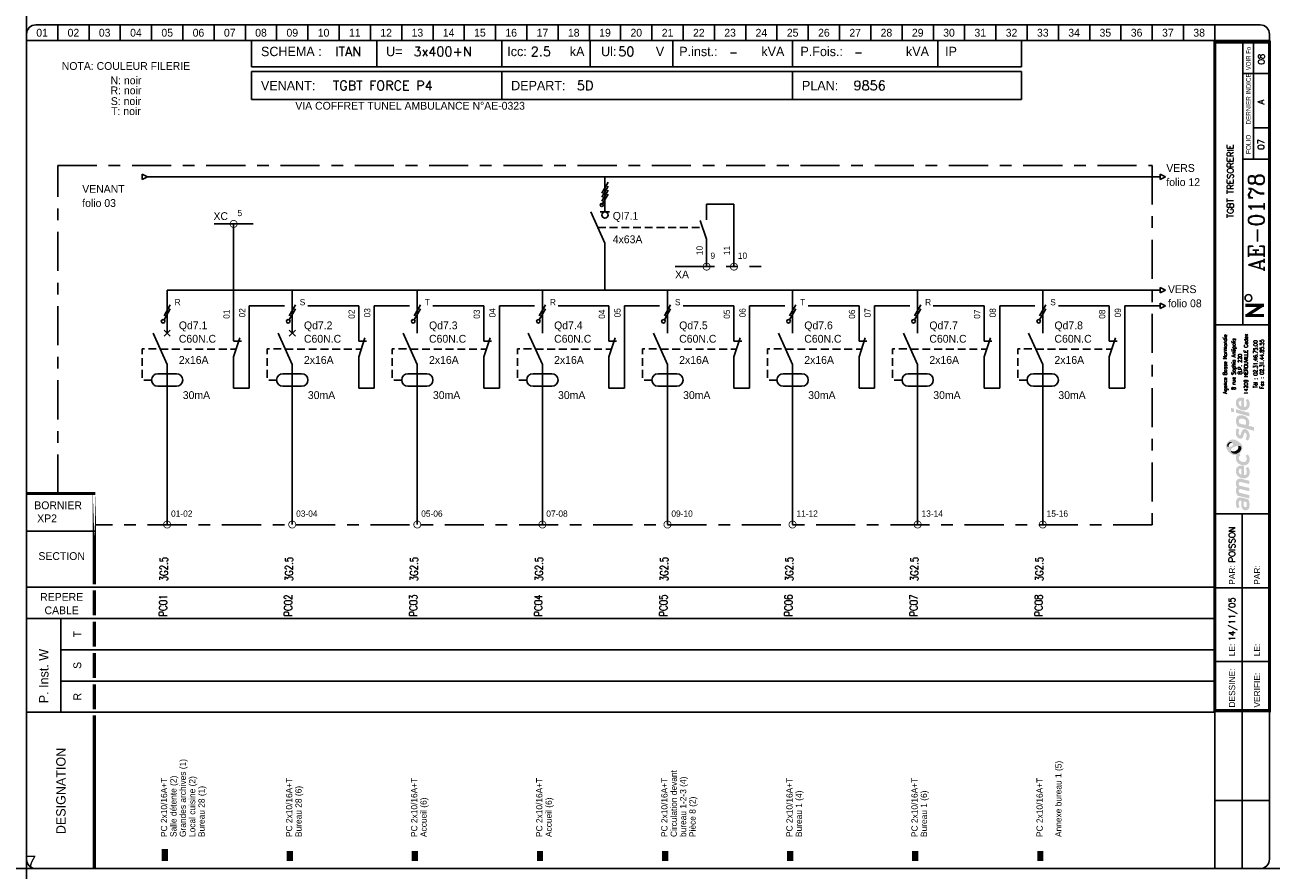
# Model space of a CAD drawing. Header units: millimetres. Extents: x 0 to 4898, y -1200 to 270.
# Tile 30 of 34: x 3500 to 3898, y 0 to 270. Entities that reach past the tile are written whole.
import ezdxf
from ezdxf.enums import TextEntityAlignment as Align

# ---------------------------------------------------------------- set-up
doc = ezdxf.new("R2010")
doc.units = ezdxf.units.MM
doc.header["$LTSCALE"] = 25
for name, pattern in [('AXES', [0.95, 0.5, -0.15, 0.15, -0.15]), ('CONTINU', [0]), ('DISCONTINU', [0.15, 0.1, -0.05])]:
    doc.linetypes.add(name, pattern=pattern)
doc.layers.get('0').update_dxf_attribs({"linetype": 'CONTINUOUS'})
doc.layers.get('Defpoints').update_dxf_attribs({"linetype": 'CONTINUOUS'})
for name, color, linetype in [('POINTILLE', 5, 'DISCONTINU'), ('TEXTE', 92, 'CONTINU'), ('TRAIAXE', 6, 'AXES'), ('TRAIFIN', 1, 'CONTINU'), ('TRAIGROS', 40, 'CONTINU'), ('TRAIMOY', 150, 'CONTINU')]:
    doc.layers.add(name, color=color, linetype=linetype)
doc.styles.add('ROMANC', font='romanc')
doc.styles.add('ROMANS8', font='ROMANS8.shx')
doc.styles.add('T1', font='arial.ttf')
doc.styles.add('TEXTE', font='txt8', dxfattribs={"height": 2.5})
doc.styles.add('TXT', font='txt', dxfattribs={"width": 0.8})

# ---------------------------------------------------------------- blocks, each defined once
blk = doc.blocks.new('CART')
at = {"layer": 'TEXTE', "color": 7}
for p, q in [((72.02, 264.91), (72.02, 256.49)), ((112.02, 264.91), (112.02, 256.49)), ((152.02, 264.91), (152.02, 256.49)), ((180.26, 264.91), (180.26, 256.49)), ((206.73, 264.91), (206.73, 256.49)), ((244.98, 264.91), (244.98, 256.49)), ((291.46, 264.91), (291.46, 256.49)), ((318.22, 264.91), (318.22, 256.49)), ((318.22, 256.49), (72.02, 256.49)), ((72, 255), (318.25, 255)), ((72, 246), (72, 255)), ((152, 255), (152, 246)), ((245, 255), (245, 246)), ((318.25, 255), (318.25, 246)), ((318.25, 246), (72, 246)), ((11.02, 79.91), (11.02, 49.91))]:
    blk.add_line(p, q, dxfattribs=at)
at = {"layer": 'TEXTE', "color": 7, "const_width": 1}
for points in [[(395.77, 180.16), (389.77, 180.16)], [(390.27, 176.91), (395.27, 180.16)], [(395.77, 176.91), (389.77, 176.91)]]:
    blk.add_lwpolyline(points, dxfattribs=at)
at = {"layer": 'TEXTE', "color": 7}
blk.add_circle((390.78, 182.5), 1.08, dxfattribs=at)
at = {"layer": 'TRAIAXE', "color": 6}
for p, q in [((10.02, 224.91), (360.02, 224.91)), ((10.02, 119.91), (10.02, 224.91)), ((360.02, 224.91), (360.02, 109.91)), ((360.02, 109.91), (22.02, 109.91))]:
    blk.add_line(p, q, dxfattribs=at)
at = {"layer": 'TRAIFIN', "color": 7}
for p, q in [((10.02, 269.91), (10.02, 264.91)), ((20.02, 269.91), (20.02, 264.91)), ((30.02, 269.91), (30.02, 264.91)), ((40.02, 269.91), (40.02, 264.91)), ((50.02, 269.91), (50.02, 264.91)), ((60.02, 269.91), (60.02, 264.91)), ((70.02, 269.91), (70.02, 264.91)), ((80.02, 269.91), (80.02, 264.91)), ((90.02, 269.91), (90.02, 264.91)), ((100.02, 269.91), (100.02, 264.91)), ((110.02, 269.91), (110.02, 264.91)), ((120.02, 269.91), (120.02, 264.91)), ((130.02, 269.91), (130.02, 264.91)), ((140.02, 269.91), (140.02, 264.91)), ((150.02, 269.91), (150.02, 264.91)), ((160.02, 269.91), (160.02, 264.91)), ((170.02, 269.91), (170.02, 264.91)), ((180.02, 269.91), (180.02, 264.91)), ((190.02, 269.91), (190.02, 264.91)), ((200.02, 269.91), (200.02, 264.91)), ((210.02, 269.91), (210.02, 264.91)), ((220.02, 269.91), (220.02, 264.91)), ((230.02, 269.91), (230.02, 264.91)), ((240.02, 269.91), (240.02, 264.91)), ((250.02, 269.91), (250.02, 264.91)), ((260.02, 269.91), (260.02, 264.91)), ((270.02, 269.91), (270.02, 264.91)), ((280.02, 269.91), (280.02, 264.91)), ((290.02, 269.91), (290.02, 264.91)), ((300.02, 269.91), (300.02, 264.91)), ((310.02, 269.91), (310.02, 264.91)), ((320.02, 269.91), (320.02, 264.91)), ((330.02, 269.91), (330.02, 264.91)), ((340.02, 269.91), (340.02, 264.91)), ((350.02, 269.91), (350.02, 264.91)), ((360.02, 269.91), (360.02, 264.91)), ((370.02, 269.91), (370.02, 264.91)), ((380.02, 269.91), (380.02, 264.91)), ((392.43, 226.95), (392.43, 264.41)), ((392.43, 237), (396.98, 237))]:
    blk.add_line(p, q, dxfattribs=at)
at = {"layer": 'TRAIGROS', "color": 7}
for p, q in [((3.02, 269.91), (394.52, 269.91)), ((0.02, 266.91), (0.02, 264.91)), ((397.52, 264.91), (0.02, 264.91)), ((397.52, 264.91), (0.02, 264.91)), ((0.02, 264.91), (0.02, 2.91)), ((389.02, 173.91), (389.02, 264.41)), ((397.52, 266.91), (397.52, 264.91)), ((397.52, 2.91), (397.52, 264.91)), ((389.02, 254.41), (397.02, 254.41)), ((389.02, 226.92), (397.02, 226.92)), ((380.02, 173.91), (397.52, 173.91)), ((380.02, 113.43), (397.53, 113.43)), ((0.02, 107.91), (22.02, 107.91)), ((0.02, 89.91), (380.02, 89.91)), ((11.02, 79.91), (0.02, 79.91)), ((11.02, 79.91), (380.02, 79.91)), ((11.02, 69.91), (380.02, 69.91)), ((11.02, 59.91), (380.02, 59.91)), ((0.02, 49.91), (380.02, 49.91)), ((380.02, -0.12), (380.02, 50.43)), ((3.02, -0.09), (394.52, -0.09))]:
    blk.add_line(p, q, dxfattribs=at)
for points, const_width in [([(380.02, 264.41), (380.02, 50.43), (397.52, 50.43), (397.52, 264.41), (380.02, 264.41)], 1), ([(0.02, 119.91), (22.02, 119.91)], 1), ([(21.73, 88.91), (21.73, 80.91)], 1), ([(21.73, 78.91), (21.73, 70.91)], 1), ([(21.73, 68.91), (21.73, 60.91)], 1), ([(21.73, 58.91), (21.73, 50.91)], 1), ([(21.73, 48.91), (21.73, 43.38)], 1), ([(21.73, 43.38), (21.73, -0.09)], 1), ([(44.23, 6.14), (44.23, 2.27)], 2), ([(84.23, 5.5), (84.23, 2.27)], 2), ([(124.23, 5.5), (124.23, 2.27)], 2), ([(164.23, 5.5), (164.23, 2.27)], 2), ([(204.23, 5.5), (204.23, 2.27)], 2), ([(244.23, 5.5), (244.23, 2.27)], 2), ([(284.23, 5.5), (284.23, 2.27)], 2), ([(324.23, 5.5), (324.23, 2.27)], 2)]:
    blk.add_lwpolyline(points, dxfattribs=dict(at, const_width=const_width))
at = {"layer": 'TRAIGROS', "color": 7, "const_width": 1}
blk.add_lwpolyline([(21.73, 119.95), (21.73, 90.91)], close=True, dxfattribs=at)
at = {"layer": 'TRAIGROS', "color": 7}
for centre, start, end in [((3.02, 266.91), 90, 180), ((394.52, 266.91), 0, 90), ((3.02, 2.91), 180, 270), ((394.52, 2.91), 270, 0)]:
    blk.add_arc(centre, 3, start, end, dxfattribs=at)
at = {"layer": 'TRAIMOY', "color": 7}
for p, q in [((388.77, -0.1), (388.77, 113.43)), ((380.02, 89.73), (397.53, 89.73)), ((380.02, 66.18), (397.53, 66.18)), ((380.02, 21.66), (397.53, 21.66))]:
    blk.add_line(p, q, dxfattribs=at)
at = {"layer": 'TEXTE', "color": 7}
for s, p in [('01', (5.02, 267.41)), ('02', (15.02, 267.41)), ('03', (25.02, 267.41)), ('04', (35.02, 267.41)), ('05', (45.02, 267.41)), ('06', (55.02, 267.41)), ('07', (65.02, 267.41)), ('08', (75.02, 267.41)), ('09', (85.02, 267.41)), ('10', (95.02, 267.41)), ('11', (105.02, 267.41)), ('12', (115.02, 267.41)), ('13', (125.02, 267.41)), ('14', (135.02, 267.41)), ('15', (145.02, 267.41)), ('16', (155.02, 267.41)), ('17', (165.02, 267.41)), ('18', (175.02, 267.41)), ('19', (185.02, 267.41)), ('20', (195.02, 267.41)), ('21', (205.02, 267.41)), ('22', (215.02, 267.41)), ('23', (225.02, 267.41)), ('24', (235.02, 267.41)), ('25', (245.02, 267.41)), ('26', (255.02, 267.41)), ('27', (265.02, 267.41)), ('28', (275.02, 267.41)), ('29', (285.02, 267.41)), ('30', (295.02, 267.41)), ('31', (305.02, 267.41)), ('32', (315.02, 267.41)), ('33', (325.02, 267.41)), ('34', (335.02, 267.41)), ('35', (345.02, 267.41)), ('36', (355.02, 267.41)), ('37', (365.02, 267.41)), ('38', (375.02, 267.41))]:
    blk.add_text(s, height=2.5, dxfattribs=at).set_placement(p, align=Align.MIDDLE)
for s, height, p in [('kA', 3, (173.77, 259.91)), ('Ul:', 3, (183.77, 259.91)), ('P.inst.:', 3, (208.77, 259.91)), ('kVA', 3, (235.02, 259.91)), ('P.Fois.:', 3, (247.52, 259.91)), ('kVA', 3, (281.27, 259.91)), ('SCHEMA :', 3, (75.02, 259.91)), ('U=', 3, (115.02, 259.91)), ('Icc:', 3, (153.77, 259.91)), ('V', 3, (201.27, 259.91)), ('IP', 3, (293.77, 259.91)), ('VENANT:', 3, (75, 249)), ('DEPART:', 3, (155, 249)), ('PLAN:', 3, (248, 249)), ('BORNIER', 2.5, (2.52, 114.91))]:
    blk.add_text(s, height=height, dxfattribs=at).set_placement(p)
at = {"layer": 'TEXTE', "color": 7, "width": 0.75}
blk.add_text('VOIR Fo', height=1.5, rotation=90, dxfattribs=at).set_placement((391.52, 255.41), (391.52, 262.91), align=Align.FIT)
at = {"layer": 'TEXTE', "color": 7, "style": 'TXT', "width": 0.8}
blk.add_text('DERNIER INDICE', height=1.5, rotation=90, dxfattribs=at).set_placement((391.52, 238.03))
at = {"layer": 'TEXTE', "color": 7}
for s, height, p in [('FOLIO', 1.5, (391.52, 231.67)), ('T', 2.5, (17.52, 74.91)), ('S', 2.5, (17.52, 64.91)), ('R', 2.5, (17.52, 54.91))]:
    blk.add_text(s, height=height, rotation=90, dxfattribs=at).set_placement(p, align=Align.CENTER)
for s, p in [('SECTION', (11.27, 98.66)), ('REPERE', (11.27, 85.59)), ('CABLE', (11.27, 81.3))]:
    blk.add_text(s, height=2.5, dxfattribs=at).set_placement(p, align=Align.CENTER)
for s, height, p in [('PAR:', 2, (386.53, 90.73)), ('PAR:', 2, (394.53, 90.73)), ('P. Inst. W', 3, (7.05, 52.81)), ('LE:', 2, (386.53, 67.86)), ('LE:', 2, (394.53, 67.86)), ('DESSINE:', 2, (386.53, 51.43)), ('VERIFIE:', 2, (394.53, 51.43)), ('DESIGNATION', 3, (12.52, 10.91))]:
    blk.add_text(s, height=height, rotation=90, dxfattribs=at).set_placement(p)
at = {"layer": 'TEXTE', "color": 4, "style": 'ROMANC'}
for tag, height, p in [('FOLIO_SUIVANT', 2, (395.92, 258.95)), ('INDICE', 2, (395.81, 245.26)), ('FOLIO', 2, (395.81, 231.67)), ('NUMERO', 5, (395.81, 206.7))]:
    blk.add_attdef(tag, text='', height=height, rotation=90, dxfattribs=at).set_placement(p, align=Align.CENTER)
for tag, p, height in [('REGIME_DE_NEUTRE', (98.77, 259.91), 3), ('TENSION', (123.77, 259.91), 3), ('ICC', (161.27, 259.91), 3), ('UI', (189.27, 259.91), 3), ('P_INSTAL', (224.73, 259.91), 2.5), ('PUISSSANCE_DE_FOISO', (264.73, 259.91), 2.5), ('VENANT_DE', (98, 249), 3), ('DEPART', (176, 249), 3), ('PLAN', (264.5, 249), 3)]:
    blk.add_attdef(tag, p, '', height=height, dxfattribs=at)
blk.add_attdef('INTITULE_DU_PLAN', text='', height=2, rotation=90, dxfattribs=at).set_placement((385.02, 219.91), align=Align.MIDDLE)
for tag, p in [('DESSINATEUR', (386.55, 97.87)), ('DATE', (386.53, 72.67))]:
    blk.add_attdef(tag, p, '', height=2, rotation=90, dxfattribs=at)
blk = doc.blocks.new('JC')
at = {"layer": 'TEXTE'}
for s, p in [('NOTA: COULEUR FILERIE', (10.73, 20.01)), ('N: noir', (10.73, 15.46)), ('R: noir', (10.73, 12.25)), ('S: noir', (10.73, 8.81)), ('T: noir', (10.73, 5.6))]:
    blk.add_text(s, height=2.5, dxfattribs=at).set_placement(p, align=Align.MIDDLE)
blk = doc.blocks.new('LOGO')
h = blk.add_hatch(color=187)
h.paths.add_polyline_path([(0.27, -25.15), (-0.26, -25.03), (-0.61, -25.01), (-0.96, -25.01), (-1.3, -25.15), (-1.56, -25.39), (-1.76, -25.66), (-1.92, -26.06), (-2.01, -26.61), (-2, -27.13), (-1.95, -27.54), (-1.82, -27.98), (-1.59, -28.49), (-0.78, -28.03), (-0.88, -27.84), (-0.99, -27.58), (-1.06, -27.27), (-1.09, -26.94), (-1.07, -26.65), (-1.03, -26.36), (-0.9, -26.15), (-0.74, -26.05), (-0.59, -26.04), (-0.23, -26.1), (-0.26, -26.47), (-0.29, -26.77), (-0.31, -27.1), (-0.31, -27.41), (-0.26, -27.77), (-0.19, -28.1), (-0.05, -28.44), (0.2, -28.78), (0.48, -28.98), (0.87, -29.11), (1.22, -29.1), (1.58, -29.04), (1.84, -28.87), (2.14, -28.53), (2.3, -28.16), (2.37, -27.71), (2.36, -27.1), (2.28, -26.51), (2.08, -25.89), (1.89, -25.54), (0.84, -25.3)])
h.paths.add_polyline_path([(0.54, -26.31), (1.32, -26.47), (1.41, -26.69), (1.48, -27.01), (1.49, -27.42), (1.48, -27.74), (1.4, -27.9), (1.29, -28.03), (1.14, -28.09), (0.96, -28.1), (0.81, -28.07), (0.69, -27.97), (0.6, -27.85), (0.54, -27.71), (0.5, -27.54), (0.49, -27.3), (0.49, -27.06), (0.5, -26.59)], flags=16)
h.paths.add_polyline_path([(-0.88, -23.47), (-0.97, -23.29), (-1.06, -23.08), (-1.08, -22.86), (-1.05, -22.63), (-0.97, -22.45), (-0.79, -22.36), (-0.5, -22.33), (2.29, -23.01), (2.29, -21.94), (-0.8, -21.24), (-0.96, -21.08), (-1.06, -20.77), (-1.1, -20.45), (-1, -20.2), (-0.87, -20.11), (-0.7, -20.03), (-0.48, -20.05), (2.29, -20.7), (2.29, -19.65), (-0.36, -19.01), (-0.65, -19), (-1.01, -19.01), (-1.3, -19.12), (-1.55, -19.28), (-1.77, -19.54), (-1.9, -19.8), (-1.98, -20), (-2.02, -20.38), (-2.01, -20.76), (-1.91, -21.13), (-1.79, -21.45), (-1.64, -21.71), (-1.75, -21.83), (-1.89, -22.08), (-1.98, -22.36), (-2.01, -22.66), (-2.01, -23), (-1.95, -23.36), (-1.85, -23.71), (-1.69, -24.08), (-1.5, -24.43), (2.29, -25.32), (2.29, -24.26)])
h.paths.add_polyline_path([(-0.19, -14.81), (-0.51, -14.81), (-0.91, -14.88), (-1.19, -15), (-1.42, -15.16), (-1.64, -15.38), (-1.83, -15.67), (-1.95, -15.97), (-2, -16.26), (-2.02, -16.52), (-2.01, -16.84), (-1.96, -17.15), (-1.84, -17.46), (-1.65, -17.81), (-1.41, -18.09), (-1.14, -18.33), (-0.89, -18.51), (-0.59, -18.68), (-0.17, -18.82), (0.24, -18.89), (0.59, -18.91), (0.98, -18.88), (1.37, -18.75), (1.77, -18.51), (2.17, -18.06), (2.33, -17.58), (2.38, -17.11), (2.38, -16.56), (2.33, -16.15), (2.2, -15.79), (2.03, -15.5), (1.82, -15.25), (1.14, -15.68), (1.3, -15.94), (1.42, -16.3), (1.49, -16.68), (1.49, -16.99), (1.43, -17.33), (1.23, -17.63), (0.99, -17.81), (0.79, -17.86), (0.6, -17.84), (0.6, -14.97), (0.23, -14.85)])
h.paths.add_polyline_path([(-0.26, -17.69), (-0.43, -17.64), (-0.58, -17.55), (-0.76, -17.39), (-0.9, -17.24), (-1.01, -17.02), (-1.06, -16.86), (-1.08, -16.63), (-1.06, -16.36), (-0.96, -16.16), (-0.83, -15.98), (-0.62, -15.87), (-0.44, -15.83), (-0.26, -15.83)], flags=16)
h.paths.add_polyline_path([(-0.09, -13.56), (-0.44, -13.4), (-0.74, -13.16), (-0.95, -12.9), (-1.04, -12.61), (-1.08, -12.36), (-1.02, -12.05), (-0.89, -11.83), (-0.73, -11.69), (-0.61, -11.61), (-0.5, -11.55), (-0.88, -10.89), (-1.08, -11.04), (-1.32, -11.18), (-1.51, -11.28), (-1.78, -11.38), (-1.87, -11.55), (-1.97, -11.89), (-2.01, -12.3), (-1.98, -12.76), (-1.82, -13.35), (-1.54, -13.76), (-1.25, -14.08), (-0.85, -14.34), (-0.48, -14.51), (-0.05, -14.65), (0.44, -14.71), (0.94, -14.69), (1.47, -14.5), (1.83, -14.25), (2.09, -13.94), (2.26, -13.6), (2.36, -13.21), (2.39, -12.82), (2.37, -12.43), (2.27, -11.98), (2.07, -11.58), (1.82, -11.23), (1.12, -11.67), (1.29, -11.95), (1.43, -12.27), (1.45, -12.61), (1.43, -12.96), (1.23, -13.36), (0.95, -13.57), (0.61, -13.63), (0.31, -13.63)])
h.paths.add_polyline_path([(1.25, -3.19), (0.94, -3.13), (0.59, -3.14), (0.32, -3.25), (0.1, -3.49), (-0.12, -3.81), (-0.25, -4.17), (-0.38, -4.62), (-0.46, -4.92), (-0.59, -5.03), (-0.74, -5.08), (-0.86, -5.03), (-0.96, -4.94), (-1.06, -4.74), (-1.12, -4.53), (-1.11, -4.23), (-1.07, -3.86), (-1.01, -3.51), (-0.93, -3.23), (-1.72, -2.85), (-1.84, -3.12), (-1.93, -3.4), (-1.97, -3.68), (-2, -3.98), (-2.02, -4.32), (-2, -4.65), (-1.94, -5.01), (-1.8, -5.31), (-1.64, -5.58), (-1.4, -5.84), (-1.11, -6.04), (-0.85, -6.17), (-0.56, -6.2), (-0.24, -6.15), (0.01, -5.99), (0.18, -5.81), (0.32, -5.51), (0.41, -5.18), (0.51, -4.86), (0.57, -4.63), (0.67, -4.45), (0.78, -4.33), (0.97, -4.29), (1.15, -4.35), (1.3, -4.55), (1.41, -4.85), (1.44, -5.24), (1.41, -5.62), (1.33, -5.91), (1.23, -6.15), (1.09, -6.39), (1.78, -6.81), (1.86, -6.74), (1.97, -6.61), (2.14, -6.32), (2.27, -6), (2.36, -5.62), (2.37, -5.24), (2.35, -4.86), (2.3, -4.52), (2.19, -4.21), (2.03, -3.92), (1.85, -3.65), (1.57, -3.35)])
h.paths.add_polyline_path([(1.14, 0.91), (0.82, 1.08), (0.5, 1.2), (0.1, 1.27), (-0.26, 1.3), (-0.73, 1.29), (-1.12, 1.19), (-1.38, 1.04), (-1.61, 0.8), (-1.77, 0.55), (-1.89, 0.33), (-1.98, 0.01), (-2.01, -0.32), (-1.99, -0.65), (-1.95, -1.02), (-1.88, -1.34), (-1.76, -1.63), (-1.63, -1.96), (-1.52, -2.24), (3.84, -3.66), (3.84, -2.51), (1.96, -2.01), (2.11, -1.85), (2.24, -1.56), (2.27, -1.32), (2.29, -1.04), (2.27, -0.75), (2.21, -0.44), (2.07, -0.1), (1.9, 0.2), (1.71, 0.44), (1.43, 0.71)])
h.paths.add_polyline_path([(0.98, -1.77), (-0.92, -1.28), (-0.98, -1.1), (-1.05, -0.84), (-1.07, -0.56), (-1.04, -0.29), (-0.94, -0.06), (-0.77, 0.11), (-0.53, 0.2), (-0.24, 0.22), (0.04, 0.2), (0.35, 0.13), (0.58, 0.05), (0.81, -0.07), (1.02, -0.24), (1.19, -0.46), (1.27, -0.68), (1.28, -0.93), (1.28, -1.16), (1.24, -1.43), (1.15, -1.61)], flags=16)
h.paths.add_polyline_path([(-1.97, 3.22), (-1.97, 2.11), (2.35, 0.95), (2.35, 2.06)])
h.paths.add_polyline_path([(-3.55, 3.65), (-3.55, 2.48), (-2.65, 2.25), (-2.65, 3.43)])
h.paths.add_polyline_path([(-0.19, 6.99), (-0.51, 6.99), (-0.91, 6.92), (-1.19, 6.81), (-1.42, 6.64), (-1.64, 6.43), (-1.83, 6.14), (-1.95, 5.83), (-2, 5.54), (-2.02, 5.28), (-2.01, 4.96), (-1.96, 4.66), (-1.84, 4.34), (-1.65, 4), (-1.41, 3.71), (-1.14, 3.48), (-0.89, 3.29), (-0.59, 3.12), (-0.17, 2.98), (0.24, 2.92), (0.59, 2.89), (0.98, 2.93), (1.37, 3.06), (1.77, 3.29), (2.17, 3.75), (2.33, 4.22), (2.38, 4.7), (2.38, 5.24), (2.33, 5.65), (2.2, 6.02), (2.03, 6.3), (1.82, 6.56), (1.14, 6.13), (1.3, 5.87), (1.42, 5.5), (1.49, 5.12), (1.49, 4.82), (1.43, 4.47), (1.23, 4.17), (0.99, 4), (0.79, 3.94), (0.6, 3.96), (0.6, 6.83), (0.23, 6.96)])
h.paths.add_polyline_path([(-0.26, 4.11), (-0.43, 4.16), (-0.58, 4.26), (-0.76, 4.42), (-0.9, 4.56), (-1.01, 4.78), (-1.06, 4.95), (-1.08, 5.17), (-1.06, 5.44), (-0.96, 5.64), (-0.83, 5.82), (-0.62, 5.93), (-0.44, 5.97), (-0.26, 5.97)], flags=16)
h = blk.add_hatch(color=135)
h.paths.add_polyline_path([(-2.62, -6.48), (-2.99, -6.44), (-3.33, -6.46), (-3.66, -6.54), (-3.9, -6.66), (-4.19, -6.88), (-4.48, -7.12), (-4.72, -7.4), (-4.9, -7.71), (-5.08, -8.08), (-5.15, -8.51), (-5.14, -8.84), (-5.03, -9.22), (-4.88, -9.56), (-4.68, -9.88), (-4.46, -10.22), (-4.19, -10.51), (-3.87, -10.81), (-3.57, -11.02), (-3.23, -11.21), (-2.91, -11.36), (-2.54, -11.44), (-2.16, -11.45), (-1.78, -11.38), (-1.51, -11.28), (-1.32, -11.18), (-1.08, -11.04), (-0.88, -10.89), (-0.73, -10.77), (-0.54, -10.54), (-0.29, -10.22), (-0.06, -9.77), (0.06, -9.2), (0.05, -8.64), (-0.11, -8.22), (-0.36, -7.85), (-0.69, -7.52), (-1.07, -7.21), (-1.43, -6.95), (-1.9, -6.73), (-2.27, -6.57)])
h.paths.add_polyline_path([(-2.94, -7.94), (-2.93, -8.06), (-2.93, -8.18), (-2.98, -8.34), (-3.08, -8.43), (-3.22, -8.54), (-3.43, -8.66), (-3.65, -8.75), (-3.89, -8.84), (-4.16, -8.87), (-4.34, -8.85), (-4.5, -8.82), (-4.67, -8.73), (-4.76, -8.58), (-4.8, -8.43), (-4.79, -8.24), (-4.75, -8.06), (-4.69, -7.92), (-4.59, -7.78), (-4.48, -7.64), (-4.34, -7.51), (-4.19, -7.41), (-4, -7.31), (-3.79, -7.28), (-3.58, -7.31), (-3.42, -7.38), (-3.25, -7.49), (-3.12, -7.62), (-3.02, -7.79)], flags=16)
h.paths.add_polyline_path([(-1.84, -8.57), (-1.32, -8.49), (-1.12, -8.49), (-0.87, -8.49), (-0.65, -8.57), (-0.45, -8.72), (-0.32, -8.9), (-0.26, -9.1), (-0.28, -9.35), (-0.35, -9.63), (-0.51, -9.97), (-0.73, -10.32), (-1.02, -10.58), (-1.39, -10.82), (-1.78, -10.98), (-2.23, -11.04), (-2.55, -11.01), (-2.82, -10.95), (-3.16, -10.77), (-3.4, -10.52), (-3.53, -10.28), (-3.6, -10.02), (-3.6, -9.73), (-3.5, -9.48), (-3.31, -9.23), (-3, -9.04), (-2.68, -8.88), (-2.26, -8.71)], flags=16)
h = blk.add_hatch(color=253)
h.paths.add_polyline_path([(-4, -7.31), (-4.19, -7.41), (-4.34, -7.51), (-4.48, -7.64), (-4.59, -7.78), (-4.69, -7.92), (-4.75, -8.06), (-4.79, -8.24), (-4.8, -8.43), (-4.76, -8.58), (-4.67, -8.73), (-4.5, -8.82), (-4.34, -8.85), (-4.36, -8.64), (-4.33, -8.43), (-4.27, -8.21), (-4.19, -8.05), (-4.09, -7.91), (-3.95, -7.79), (-3.82, -7.69), (-3.65, -7.62), (-3.47, -7.58), (-3.28, -7.58), (-3.12, -7.62), (-3.25, -7.49), (-3.42, -7.38), (-3.58, -7.31), (-3.79, -7.28)])
h.paths.add_polyline_path([(-0.87, -8.49), (-1.12, -8.49), (-1.32, -8.49), (-1.27, -8.65), (-1.22, -8.89), (-1.24, -9.17), (-1.31, -9.4), (-1.45, -9.63), (-1.67, -9.84), (-1.91, -10), (-2.2, -10.15), (-2.48, -10.22), (-2.71, -10.25), (-2.97, -10.24), (-3.22, -10.21), (-3.44, -10.12), (-3.6, -10.02), (-3.53, -10.28), (-3.4, -10.52), (-3.16, -10.77), (-2.82, -10.95), (-2.55, -11.01), (-2.23, -11.04), (-1.78, -10.98), (-1.39, -10.82), (-1.02, -10.58), (-0.73, -10.32), (-0.51, -9.97), (-0.35, -9.63), (-0.28, -9.35), (-0.26, -9.1), (-0.32, -8.9), (-0.45, -8.72), (-0.65, -8.57)])
at = {"color": 7, "style": 'ROMANS8', "width": 0.8}
for s, height, p in [('Agence Basse Normandie', 1.2384, (-4.85, 17.68)), ('8 rue Sophia Antipolis', 1.2384, (-2.12, 17.68)), ('14209 HEROUVILLE Cedex', 1.2384, (1.84, 17.68)), ('B.P. 220', 1.238, (-0.08, 17.68)), ('Tél : 02.31.46.75.00', 1.2384, (4.88, 17.68)), ('Fax : 02.31.44.85.55', 1.2384, (6.91, 17.68))]:
    blk.add_text(s, height=height, rotation=90, dxfattribs=at).set_placement(p, align=Align.CENTER)
blk = doc.blocks.new('U100')
at = {"layer": 'TRAIFIN'}
for p, q in [((1.11, 2.62), (-0.89, -0.88)), ((-0.89, -2.13), (1.11, 1.37))]:
    blk.add_line(p, q, dxfattribs=at)
blk.add_circle((-1.18, -2.64), 0.585, dxfattribs=at)
blk = doc.blocks.new('R12')
at = {"layer": 'TRAIFIN'}
blk.add_line((0, 0), (0, 10), dxfattribs=at)
at = {"layer": 'TRAIGROS'}
for p, q in [((2, 16), (0, 10)), ((0, 15), (2.5, 15))]:
    blk.add_line(p, q, dxfattribs=at)
blk = doc.blocks.new('U75')
at = {"layer": 'TRAIFIN', "const_width": 0.25}
blk.add_lwpolyline([(-1.125, 0, 1), (1.125, 0, 1)], format="xyb", close=True, dxfattribs=at)
blk = doc.blocks.new('U102')
at = {"layer": 'TRAIFIN'}
for p, q in [((1, 0.75), (-1, -2.75)), ((-1, -4), (1, -0.5)), ((1, -1.75), (-1, -5.25)), ((-1, -6.5), (1, -3))]:
    blk.add_line(p, q, dxfattribs=at)
blk.add_circle((-1, -6.5), 0.5, dxfattribs=at)
blk = doc.blocks.new('U6')
at = {"layer": 'TRAIFIN'}
blk.add_circle((0, -1), 1, dxfattribs=at)
at = {"layer": 'TRAIGROS'}
for p, q in [((0, -10), (-4.5, 0)), ((-1.5, 0), (1.5, 0))]:
    blk.add_line(p, q, dxfattribs=at)

msp = doc.modelspace()

# ---------------------------------------------------------------- linework, layer by layer
for p, q in [((3536.95, 222.26), (3536.95, 220.49)), ((3536.95, 222.26), (3538.73, 221.38)), ((3536.95, 220.49), (3538.73, 221.38)), ((3862.48, 222.26), (3862.48, 220.49)), ((3862.48, 222.26), (3864.26, 221.38)), ((3862.48, 220.49), (3864.26, 221.38)), ((3862.48, 185.98), (3864.26, 185.09)), ((3862.48, 185.98), (3862.48, 184.2)), ((3862.48, 184.2), (3864.26, 185.09)), ((3862.48, 180.98), (3864.26, 180.09)), ((3862.48, 180.98), (3862.48, 179.2)), ((3862.48, 179.2), (3864.26, 180.09))]:
    msp.add_line(p, q)
at = {"layer": 'Defpoints', "ltscale": 0.25}
for p, direction in [((3500, 0), (0, -1)), ((0, 0), (1, 0))]:
    msp.add_xline(p, direction, dxfattribs=at)
at = {"layer": 'POINTILLE'}
for p, q in [((3682.73, 205.13), (3716.23, 205.13)), ((3542.78, 166.23), (3567.04, 166.23)), ((3582.78, 166.23), (3607.04, 166.23)), ((3622.78, 166.23), (3647.04, 166.23)), ((3662.78, 166.23), (3687.04, 166.23)), ((3702.78, 166.23), (3727.04, 166.23)), ((3742.78, 166.23), (3767.04, 166.23)), ((3782.78, 166.23), (3807.04, 166.23)), ((3822.78, 166.23), (3847.04, 166.23))]:
    msp.add_line(p, q, dxfattribs=at)
at = {"layer": 'POINTILLE', "flags": 128}
for points in [[(3539.98, 156.34), (3536.98, 156.34), (3536.98, 166.34), (3541.98, 166.34)], [(3579.98, 156.34), (3576.98, 156.34), (3576.98, 166.34), (3581.98, 166.34)], [(3619.98, 156.34), (3616.98, 156.34), (3616.98, 166.34), (3621.98, 166.34)], [(3659.98, 156.34), (3656.98, 156.34), (3656.98, 166.34), (3661.98, 166.34)], [(3699.98, 156.34), (3696.98, 156.34), (3696.98, 166.34), (3701.98, 166.34)], [(3739.98, 156.34), (3736.98, 156.34), (3736.98, 166.34), (3741.98, 166.34)], [(3779.98, 156.34), (3776.98, 156.34), (3776.98, 166.34), (3781.98, 166.34)], [(3819.98, 156.34), (3816.98, 156.34), (3816.98, 166.34), (3821.98, 166.34)]]:
    msp.add_lwpolyline(points, dxfattribs=at)
at = {"layer": 'TRAIAXE'}
for p, q in [((3559.98, 206.3), (3572.48, 206.3)), ((3707.48, 192.63), (3734.98, 192.63))]:
    msp.add_line(p, q, dxfattribs=at)
at = {"layer": 'TRAIFIN'}
for p, q in [((3717.48, 207.63), (3717.48, 212.63)), ((3726.23, 212.63), (3717.48, 212.63)), ((3726.23, 212.63), (3726.23, 192.63)), ((3566.23, 168.84), (3566.23, 206.38)), ((3717.48, 192.63), (3717.48, 201.38)), ((3571.23, 153.73), (3571.23, 180.09)), ((3606.23, 168.8), (3606.23, 180.09)), ((3611.23, 153.73), (3611.23, 180.09)), ((3646.23, 168.8), (3646.23, 180.09)), ((3651.23, 153.73), (3651.23, 180.09)), ((3686.23, 168.8), (3686.23, 180.09)), ((3691.23, 153.73), (3691.23, 180.09)), ((3726.23, 168.8), (3726.23, 180.09)), ((3731.23, 153.73), (3731.23, 180.09)), ((3766.23, 168.8), (3766.23, 180.09)), ((3771.23, 153.73), (3771.23, 180.09)), ((3806.23, 168.8), (3806.23, 180.09)), ((3811.23, 153.73), (3811.23, 180.09)), ((3846.23, 168.8), (3846.23, 180.09)), ((3851.23, 153.73), (3851.23, 180.09)), ((3566.23, 153.8), (3566.23, 153.73)), ((3566.23, 153.73), (3571.23, 153.73)), ((3606.23, 153.8), (3606.23, 153.73)), ((3606.23, 153.73), (3611.23, 153.73)), ((3646.23, 153.8), (3646.23, 153.73)), ((3646.23, 153.73), (3651.23, 153.73)), ((3686.23, 153.8), (3686.23, 153.73)), ((3686.23, 153.73), (3691.23, 153.73)), ((3726.23, 153.8), (3726.23, 153.73)), ((3726.23, 153.73), (3731.23, 153.73)), ((3766.23, 153.8), (3766.23, 153.73)), ((3766.23, 153.73), (3771.23, 153.73)), ((3806.23, 153.8), (3806.23, 153.73)), ((3806.23, 153.73), (3811.23, 153.73)), ((3846.23, 153.8), (3846.23, 153.73)), ((3846.23, 153.73), (3851.23, 153.73))]:
    msp.add_line(p, q, dxfattribs=at)
for points in [[(3571.23, 180.09), (3582.48, 180.09)], [(3589.98, 180.09), (3606.23, 180.09)], [(3611.23, 180.09), (3622.48, 180.09)], [(3629.98, 180.09), (3646.23, 180.09)], [(3651.23, 180.09), (3662.48, 180.09)], [(3669.98, 180.09), (3686.23, 180.09)], [(3691.23, 180.09), (3702.48, 180.09)], [(3709.98, 180.09), (3726.23, 180.09)], [(3731.23, 180.09), (3742.48, 180.09)], [(3749.98, 180.09), (3766.23, 180.09)], [(3771.23, 180.09), (3782.48, 180.09)], [(3789.98, 180.09), (3806.23, 180.09)], [(3811.23, 180.09), (3822.48, 180.09)], [(3829.98, 180.09), (3846.23, 180.09)], [(3851.23, 180.09), (3862.48, 180.09)]]:
    msp.add_lwpolyline(points, dxfattribs=at)
at = {"layer": 'TRAIGROS'}
for p, q in [((3862.48, 221.38), (3538.73, 221.38)), ((3684.98, 221.38), (3684.98, 210.13)), ((3715.48, 207.38), (3717.48, 201.38)), ((3862.48, 185.09), (3544.98, 185.09)), ((3543.98, 170.34), (3545.98, 172.34)), ((3543.98, 172.34), (3545.98, 170.34)), ((3583.98, 172.34), (3585.98, 170.34)), ((3583.98, 170.34), (3585.98, 172.34)), ((3540.48, 171.34), (3544.98, 161.34)), ((3580.48, 171.34), (3584.98, 161.34)), ((3620.48, 171.34), (3624.98, 161.34)), ((3660.48, 171.34), (3664.98, 161.34)), ((3700.48, 171.34), (3704.98, 161.34)), ((3740.48, 171.34), (3744.98, 161.34)), ((3780.48, 171.34), (3784.98, 161.34)), ((3820.48, 171.34), (3824.98, 161.34)), ((3541.98, 158.34), (3547.98, 158.34)), ((3581.98, 158.34), (3587.98, 158.34)), ((3621.98, 158.34), (3627.98, 158.34)), ((3661.98, 158.34), (3667.98, 158.34)), ((3701.98, 158.34), (3707.98, 158.34)), ((3741.98, 158.34), (3747.98, 158.34)), ((3781.98, 158.34), (3787.98, 158.34)), ((3821.98, 158.34), (3827.98, 158.34)), ((3547.98, 154.34), (3541.98, 154.34)), ((3587.98, 154.34), (3581.98, 154.34)), ((3627.98, 154.34), (3621.98, 154.34)), ((3667.98, 154.34), (3661.98, 154.34)), ((3707.98, 154.34), (3701.98, 154.34)), ((3747.98, 154.34), (3741.98, 154.34)), ((3787.98, 154.34), (3781.98, 154.34)), ((3827.98, 154.34), (3821.98, 154.34))]:
    msp.add_line(p, q, dxfattribs=at)
msp.add_lwpolyline([(3684.98, 200.13), (3684.98, 185.13)], dxfattribs=at)
for centre, start, end in [((3541.98, 156.34), 90, 270), ((3547.98, 156.34), 270, 90), ((3581.98, 156.34), 90, 270), ((3587.98, 156.34), 270, 90), ((3621.98, 156.34), 90, 270), ((3627.98, 156.34), 270, 90), ((3661.98, 156.34), 90, 270), ((3667.98, 156.34), 270, 90), ((3701.98, 156.34), 90, 270), ((3707.98, 156.34), 270, 90), ((3741.98, 156.34), 90, 270), ((3747.98, 156.34), 270, 90), ((3781.98, 156.34), 90, 270), ((3787.98, 156.34), 270, 90), ((3821.98, 156.34), 90, 270), ((3827.98, 156.34), 270, 90)]:
    msp.add_arc(centre, 2, start, end, dxfattribs=at)
at = {"layer": 'TRAIMOY'}
for p, q in [((3544.98, 185.09), (3544.98, 171.34)), ((3584.98, 185.09), (3584.98, 171.34)), ((3624.98, 185.09), (3624.98, 171.34)), ((3664.98, 185.09), (3664.98, 171.34)), ((3704.98, 185.09), (3704.98, 171.34)), ((3744.98, 185.09), (3744.98, 171.34)), ((3784.98, 185.09), (3784.98, 171.34)), ((3824.98, 185.09), (3824.98, 171.34)), ((3544.98, 161.34), (3544.98, 110.09)), ((3584.98, 161.34), (3584.98, 110.09)), ((3624.98, 161.34), (3624.98, 110.09)), ((3664.98, 161.34), (3664.98, 110.09)), ((3704.98, 161.34), (3704.98, 110.09)), ((3744.98, 161.34), (3744.98, 110.09)), ((3784.98, 161.34), (3784.98, 110.09)), ((3824.98, 161.34), (3824.98, 110.09))]:
    msp.add_line(p, q, dxfattribs=at)

# ---------------------------------------------------------------- block references
msp.add_blockref('CART', (3499.98, 0.09)).add_auto_attribs({'INTITULE_DU_PLAN': 'TGBT TRESORERIE', 'NUMERO': 'AE-0178', 'FOLIO': '07', 'INDICE': 'A', 'FOLIO_SUIVANT': '08', 'REGIME_DE_NEUTRE': 'ITAN', 'TENSION': '3x400+N', 'ICC': '2.5', 'UI': '50', 'P_INSTAL': '-', 'PUISSSANCE_DE_FOISO': '-', 'VENANT_DE': 'TGBT FORCE P4', 'DEPART': '5D', 'PLAN': '9856', 'DATE': '14/11/05', 'DESSINATEUR': 'POISSON'})
for name, p in [('JC', (3521.08, 236.84)), ('LOGO', (3888.75, 143.76))]:
    msp.add_blockref(name, p)
at = {"layer": 'TEXTE'}
for p in [(3566.23, 153.8), (3606.23, 153.8), (3646.23, 153.8), (3686.23, 153.8), (3726.23, 153.8), (3766.23, 153.8), (3806.23, 153.8), (3846.23, 153.8)]:
    msp.add_blockref('R12', p, dxfattribs=at)
at = {"layer": 'TRAIFIN'}
for name, p in [('U102', (3684.98, 218.88)), ('U75', (3566.23, 206.3)), ('U75', (3717.48, 192.63)), ('U75', (3726.23, 192.63)), ('U75', (3544.98, 110.09)), ('U75', (3584.98, 110.09)), ('U75', (3624.98, 110.09)), ('U75', (3664.98, 110.09)), ('U75', (3704.98, 110.09)), ('U75', (3744.98, 110.09)), ('U75', (3784.98, 110.09)), ('U75', (3824.98, 110.09))]:
    msp.add_blockref(name, p, dxfattribs=at)
at = {"layer": 'TRAIGROS'}
msp.add_blockref('U6', (3684.98, 210.13), dxfattribs=at)
at = {"layer": 'TRAIMOY'}
for p in [(3544.87, 177.77), (3584.87, 177.77), (3624.87, 177.77), (3664.87, 177.77), (3704.87, 177.77), (3744.87, 177.77), (3784.87, 177.77), (3824.87, 177.77)]:
    msp.add_blockref('U100', p, dxfattribs=at)

# ---------------------------------------------------------------- texts
at = {"layer": 'Defpoints', "ltscale": 0.25, "insert": (3499.98, 4.11), "char_height": 4, "attachment_point": 1, "style": 'T1'}
msp.add_mtext_dynamic_manual_height_columns('7', width=90.3923, gutter_width=20, heights=[0], dxfattribs=at)
at = {"layer": 'TEXTE'}
for s, height, p in [('VERS', 2.5, (3864.5, 222.95)), ('folio 12', 2.5, (3864.5, 218.43)), ('VENANT', 2.5, (3517.83, 216.27)), ('folio 03', 2.5, (3517.83, 211.74)), ('5', 2, (3567.48, 208.8)), ('QI7.1', 2.5, (3687.48, 207.63)), ('4x63A', 2.5, (3687.48, 200.13)), ('9', 2, (3718.73, 195.13)), ('10', 2, (3727.48, 195.13)), ('VERS', 2.5, (3865.03, 184.17)), ('R', 2, (3547.37, 180.27)), ('S', 2, (3587.37, 180.27)), ('T', 2, (3627.37, 180.27)), ('R', 2, (3667.37, 180.27)), ('S', 2, (3707.37, 180.27)), ('T', 2, (3747.37, 180.27)), ('R', 2, (3787.37, 180.27)), ('S', 2, (3827.37, 180.27)), ('folio 08', 2.5, (3865.03, 179.64)), ('Qd7.1', 2.5, (3548.73, 172.59)), ('Qd7.2', 2.5, (3588.73, 172.59)), ('Qd7.3', 2.5, (3628.73, 172.59)), ('Qd7.4', 2.5, (3668.73, 172.59)), ('Qd7.5', 2.5, (3708.73, 172.59)), ('Qd7.6', 2.5, (3748.73, 172.59)), ('Qd7.7', 2.5, (3788.73, 172.59)), ('Qd7.8', 2.5, (3828.73, 172.59)), ('C60N.C', 2.5, (3548.73, 168.3)), ('C60N.C', 2.5, (3588.73, 168.3)), ('C60N.C', 2.5, (3628.73, 168.3)), ('C60N.C', 2.5, (3668.73, 168.3)), ('C60N.C', 2.5, (3708.73, 168.3)), ('C60N.C', 2.5, (3748.73, 168.3)), ('C60N.C', 2.5, (3788.73, 168.3)), ('C60N.C', 2.5, (3828.73, 168.3)), ('2x16A', 2.5, (3548.73, 161.52)), ('2x16A', 2.5, (3588.73, 161.52)), ('2x16A', 2.5, (3628.73, 161.52)), ('2x16A', 2.5, (3668.73, 161.52)), ('2x16A', 2.5, (3708.73, 161.52)), ('2x16A', 2.5, (3748.73, 161.52)), ('2x16A', 2.5, (3788.73, 161.52)), ('2x16A', 2.5, (3828.73, 161.52)), ('30mA', 2.5, (3549.98, 150.27)), ('30mA', 2.5, (3589.98, 150.27)), ('30mA', 2.5, (3629.98, 150.27)), ('30mA', 2.5, (3669.98, 150.27)), ('30mA', 2.5, (3709.98, 150.27)), ('30mA', 2.5, (3749.98, 150.27)), ('30mA', 2.5, (3789.98, 150.27)), ('30mA', 2.5, (3829.98, 150.27)), ('01-02', 2, (3546.23, 112.59)), ('03-04', 2, (3586.23, 112.59)), ('05-06', 2, (3626.23, 112.59)), ('07-08', 2, (3666.23, 112.59)), ('09-10', 2, (3706.23, 112.59)), ('11-12', 2, (3746.23, 112.59)), ('13-14', 2, (3786.23, 112.59)), ('15-16', 2, (3826.23, 112.59))]:
    msp.add_text(s, height=height, dxfattribs=at).set_placement(p)
for s, p in [('XC', (3562.12, 208.8)), ('XA', (3709.62, 190.13))]:
    msp.add_text(s, height=2.5, dxfattribs=at).set_placement(p, align=Align.MIDDLE)
for s, p in [('10', (3715.23, 197.8)), ('11', (3723.98, 197.8)), ('01', (3563.98, 177.42)), ('02', (3568.98, 177.85)), ('02', (3603.98, 177.42)), ('03', (3608.98, 177.85)), ('03', (3643.98, 177.42)), ('04', (3648.98, 177.85)), ('04', (3683.98, 177.42)), ('05', (3688.98, 177.85)), ('05', (3723.98, 177.42)), ('06', (3728.98, 177.85)), ('06', (3763.98, 177.42)), ('07', (3768.98, 177.85)), ('07', (3803.98, 177.42)), ('08', (3808.98, 177.85)), ('08', (3843.98, 177.42)), ('09', (3848.98, 177.85))]:
    msp.add_text(s, height=2, rotation=90, dxfattribs=at).set_placement(p, align=Align.MIDDLE)
at = {"layer": 'TEXTE', "color": 4}
msp.add_text(' XP2', height=2.5, dxfattribs=at).set_placement((3502.5, 110.83))
at = {"layer": 'TEXTE', "style": 'TEXTE', "width": 0.8}
for s, p in [('3G2.5', (3545.17, 95.84)), ('3G2.5', (3585.17, 95.84)), ('3G2.5', (3625.17, 95.84)), ('3G2.5', (3665.17, 95.84)), ('3G2.5', (3705.17, 95.84)), ('3G2.5', (3745.17, 95.84)), ('3G2.5', (3785.17, 95.84)), ('3G2.5', (3825.17, 95.84)), ('PC01', (3544.94, 84.18)), ('PC02', (3584.94, 84.18)), ('PC03', (3624.94, 84.18)), ('PC04', (3664.94, 84.18)), ('PC05', (3704.94, 84.18)), ('PC06', (3744.94, 84.18)), ('PC07', (3784.94, 84.18)), ('PC08', (3824.94, 84.18))]:
    msp.add_text(s, height=2.5, rotation=90, dxfattribs=at).set_placement(p, align=Align.CENTER)
at = {"layer": 'TEXTE', "ltscale": 0.9}
for s, p in [('Grandes archives (1)', (3550.98, 10.09)), ('Circulation devant', (3707.98, 10.09)), ('Annexe bureau 1 (5)', (3830.98, 10.09)), ('PC 2x10/16A+T', (3544.98, 10.09)), ('Salle détente (2)', (3547.98, 10.09)), ('Local cuisine (2)', (3553.98, 10.09)), ('PC 2x10/16A+T', (3584.98, 10.09)), ('PC 2x10/16A+T', (3624.98, 10.09)), ('PC 2x10/16A+T', (3664.98, 10.09)), ('PC 2x10/16A+T', (3704.98, 10.09)), ('bureau 1-2-3 (4)', (3710.98, 10.09)), ('PC 2x10/16A+T', (3744.98, 10.09)), ('PC 2x10/16A+T', (3784.98, 10.09)), ('PC 2x10/16A+T', (3824.98, 10.09)), ('Bureau 28 (1)', (3556.98, 10.09)), ('Bureau 28 (6)', (3587.98, 10.09)), ('Bureau 1 (4)', (3747.98, 10.09)), ('Bureau 1 (6)', (3787.98, 10.09)), ('Accueil (6)', (3627.98, 10.09)), ('Accueil (6)', (3667.98, 10.09)), ('Pièce 8 (2)', (3713.98, 10.09))]:
    msp.add_text(s, height=2, rotation=90, dxfattribs=at).set_placement(p)
at = {"layer": 'TRAIFIN', "insert": (3585.97, 245.37), "char_height": 2.5, "width": 110.432, "attachment_point": 1}
msp.add_mtext('VIA COFFRET TUNEL AMBULANCE N°AE-0323', dxfattribs=at)

doc.saveas('drawing.dxf')
